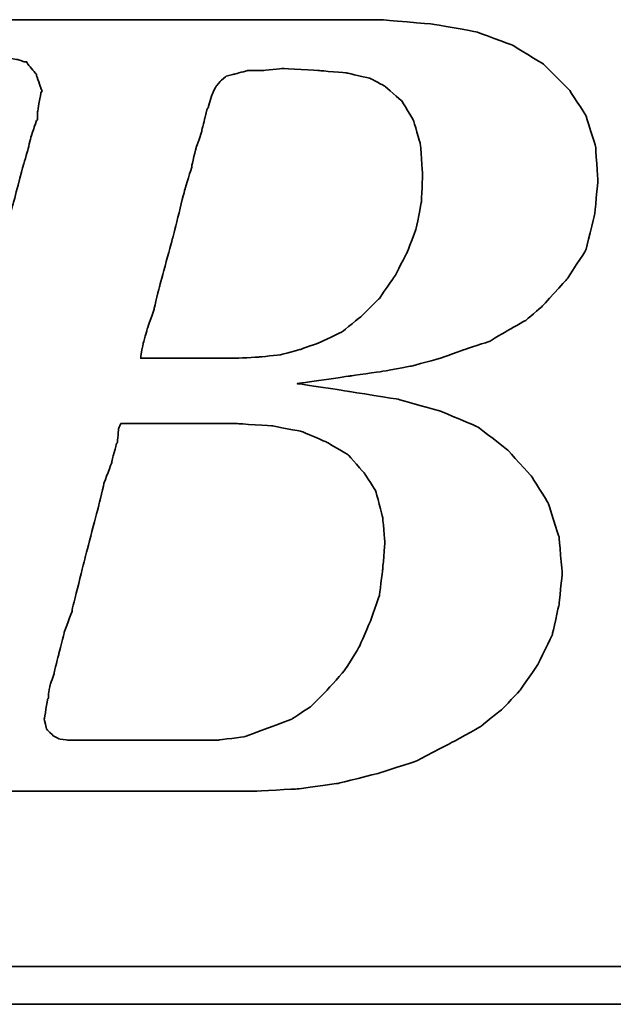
# Model space of a CAD drawing. Header units: millimetres. Extents: x 276 to 566, y 302 to 406.
# Tile 32 of 51: x 496.51 to 497.87, y 333.03 to 335.27. Entities that reach past the tile are written whole.
import ezdxf

# ---------------------------------------------------------------- set-up
doc = ezdxf.new("R2010")
doc.units = ezdxf.units.MM
doc.layers.add('DIM', color=4, linetype='Continuous')
doc.layers.add('layer 1', color=7, linetype='Continuous')

# ---------------------------------------------------------------- blocks, each defined once
blk = doc.blocks.new('TBI MOTION logo(完整正式版)')
at = {"layer": 'layer 1', "color": 22, "lineweight": 35}
for points, knots in [([(-64.65375, -6.86375), (-64.65375, -6.86375), (-64.84375, -7.29625), (-64.84375, -7.29625), (-64.84375, -7.29625), (-64.84375, -7.29625), (-64.86875, -7.34375), (-64.86875, -7.34375), (-64.86875, -7.34375), (-64.86875, -7.34375), (-64.86875, -7.36875), (-64.86875, -7.36875), (-64.86875, -7.36875), (-64.86875, -7.36875), (-65.15375, -7.65375), (-65.15375, -7.65375), (-65.15375, -7.65375), (-65.15375, -7.65375), (-65.17875, -7.65375), (-65.17875, -7.65375), (-65.17875, -7.65375), (-65.17875, -7.65375), (-65.20375, -7.67875), (-65.20375, -7.67875), (-65.20375, -7.67875), (-65.20375, -7.67875), (-65.58875, -7.87125), (-65.58875, -7.87125), (-65.58875, -7.87125), (-65.58875, -7.87125), (-65.63375, -7.87125), (-65.63375, -7.87125), (-65.63375, -7.87125), (-65.63375, -7.87125), (-65.65875, -7.89375), (-65.65875, -7.89375), (-65.65875, -7.89375), (-65.65875, -7.89375), (-66.09375, -7.94375), (-66.09375, -7.94375), (-66.09375, -7.94375), (-66.09375, -7.94375), (-66.11375, -7.94375), (-66.11375, -7.94375), (-66.11375, -7.94375), (-66.11375, -7.94375), (-66.16375, -7.94375), (-66.16375, -7.94375), (-66.16375, -7.94375), (-66.16375, -7.94375), (-66.30875, -7.94375), (-66.30875, -7.94375), (-66.30875, -7.94375), (-66.30875, -7.94375), (-66.69375, -7.94375), (-66.69375, -7.94375), (-66.69375, -7.94375), (-66.69375, -7.94375), (-67.07375, -7.94375), (-67.07375, -7.94375), (-67.07375, -7.94375), (-67.07375, -7.94375), (-67.12375, -7.94375), (-67.12375, -7.94375), (-67.12375, -7.94375), (-67.12375, -7.94375), (-67.12375, -7.96625), (-67.12375, -7.96625), (-67.12375, -7.96625), (-67.12375, -7.96625), (-67.14875, -7.99125), (-67.14875, -7.99125), (-67.14875, -7.99125), (-67.14875, -7.99125), (-67.24375, -8.34875), (-67.24375, -8.34875), (-67.24375, -8.34875), (-67.24375, -8.34875), (-67.31375, -8.68625), (-67.31375, -8.68625), (-67.31375, -8.68625), (-67.31375, -8.68625), (-67.26875, -8.68625), (-67.26875, -8.68625), (-67.26875, -8.68625), (-67.26875, -8.68625), (-67.07375, -8.68625), (-67.07375, -8.68625), (-67.07375, -8.68625), (-67.07375, -8.68625), (-66.54875, -8.68625), (-66.54875, -8.68625), (-66.54875, -8.68625), (-66.54875, -8.68625), (-65.82625, -8.68625), (-65.82625, -8.68625), (-65.82625, -8.68625), (-65.82625, -8.68625), (-65.01375, -8.68625), (-65.01375, -8.68625), (-65.01375, -8.68625), (-65.01375, -8.68625), (-64.05375, -8.68625), (-64.05375, -8.68625), (-64.05375, -8.68625), (-64.05375, -8.68625), (-62.08375, -8.68625), (-62.08375, -8.68625), (-62.08375, -8.68625), (-62.08375, -8.68625), (-60.06875, -8.68625), (-60.06875, -8.68625), (-60.06875, -8.68625), (-60.06875, -8.68625), (-59.10875, -8.68625), (-59.10875, -8.68625), (-59.10875, -8.68625), (-59.10875, -8.68625), (-58.29375, -8.68625), (-58.29375, -8.68625), (-58.29375, -8.68625), (-58.29375, -8.68625), (-57.57375, -8.68625), (-57.57375, -8.68625), (-57.57375, -8.68625), (-57.57375, -8.68625), (-57.04875, -8.68625), (-57.04875, -8.68625), (-57.04875, -8.68625), (-57.04875, -8.68625), (-56.85375, -8.68625), (-56.85375, -8.68625), (-56.85375, -8.68625), (-56.85375, -8.68625), (-56.70875, -8.68625), (-56.70875, -8.68625), (-56.70875, -8.68625), (-56.70875, -8.68625), (-56.61375, -8.68625), (-56.61375, -8.68625), (-56.61375, -8.68625), (-56.61375, -8.68625), (-56.56875, -8.68625), (-56.56875, -8.68625), (-56.56875, -8.68625), (-56.56875, -8.68625), (-55.65375, -8.63875), (-55.65375, -8.63875), (-55.65375, -8.63875), (-55.65375, -8.63875), (-54.76875, -8.51875), (-54.76875, -8.51875), (-54.76875, -8.51875), (-54.76875, -8.51875), (-53.90375, -8.30375), (-53.90375, -8.30375), (-53.90375, -8.30375), (-53.90375, -8.30375), (-53.08875, -8.03875), (-53.08875, -8.03875), (-53.08875, -8.03875), (-53.08875, -8.03875), (-52.34375, -7.65375), (-52.34375, -7.65375), (-52.34375, -7.65375), (-52.34375, -7.65375), (-51.69875, -7.29625), (-51.69875, -7.29625), (-51.69875, -7.29625), (-51.69875, -7.29625), (-51.21875, -6.91125), (-51.21875, -6.91125), (-51.21875, -6.91125), (-51.21875, -6.91125), (-50.83375, -6.50375), (-50.83375, -6.50375), (-50.83375, -6.50375), (-50.83375, -6.50375), (-50.44875, -5.94875), (-50.44875, -5.94875), (-50.44875, -5.94875), (-50.44875, -5.94875), (-50.13875, -5.30375), (-50.13875, -5.30375), (-50.13875, -5.30375), (-50.13875, -5.30375), (-49.99375, -4.65375), (-49.99375, -4.65375), (-49.99375, -4.65375), (-49.99375, -4.65375), (-49.92375, -3.98375), (-49.92375, -3.98375), (-49.92375, -3.98375), (-49.92375, -3.98375), (-49.99375, -3.19374), (-49.99375, -3.19374), (-49.99375, -3.19374), (-49.99375, -3.19374), (-50.23374, -2.44874), (-50.23374, -2.44874), (-50.23374, -2.44874), (-50.23374, -2.44874), (-50.59375, -1.87374), (-50.59375, -1.87374), (-50.59375, -1.87374), (-50.59375, -1.87374), (-51.09875, -1.31874), (-51.09875, -1.31874), (-51.09875, -1.31874), (-51.09875, -1.31874), (-51.74375, -0.81875), (-51.74375, -0.81875), (-51.74375, -0.81875), (-51.74375, -0.81875), (-52.53875, -0.48125), (-52.53875, -0.48125), (-52.53875, -0.48125), (-52.53875, -0.48125), (-53.47375, -0.21875), (-53.47375, -0.21875), (-53.47375, -0.21875), (-53.47375, -0.21875), (-54.52875, -0.04874), (-54.52875, -0.04874), (-54.52875, -0.04874), (-54.52875, -0.04874), (-55.65375, 0.12125), (-55.65375, 0.12125), (-55.65375, 0.12125), (-55.65375, 0.12125), (-54.50375, 0.28624), (-54.50375, 0.28624), (-54.50375, 0.28624), (-54.50375, 0.28624), (-53.83375, 0.38124), (-53.83375, 0.38124), (-53.83375, 0.38124), (-53.83375, 0.38124), (-53.18375, 0.50125), (-53.18375, 0.50125), (-53.18375, 0.50125), (-53.18375, 0.50125), (-52.55875, 0.66874), (-52.55875, 0.66874), (-52.55875, 0.66874), (-52.55875, 0.66874), (-52.03375, 0.86124), (-52.03375, 0.86124), (-52.03375, 0.86124), (-52.03375, 0.86124), (-51.50374, 1.03124), (-51.50374, 1.03124), (-51.50374, 1.03124), (-51.50374, 1.03124), (-51.09875, 1.27125), (-51.09875, 1.27125), (-51.09875, 1.27125), (-51.09875, 1.27125), (-50.71375, 1.48624), (-50.71375, 1.48624), (-50.71375, 1.48624), (-50.71375, 1.48624), (-50.37625, 1.77625), (-50.37625, 1.77625), (-50.37625, 1.77625), (-50.37625, 1.77625), (-49.82375, 2.37625), (-49.82375, 2.37625), (-49.82375, 2.37625), (-49.82375, 2.37625), (-49.41875, 2.99625), (-49.41875, 2.99625), (-49.41875, 2.99625), (-49.41875, 2.99625), (-49.22375, 3.76625), (-49.22375, 3.76625), (-49.22375, 3.76625), (-49.22375, 3.76625), (-49.15375, 4.50874), (-49.15375, 4.50874), (-49.15375, 4.50874), (-49.15375, 4.50874), (-49.20375, 5.25125), (-49.20375, 5.25125), (-49.20375, 5.25125), (-49.20375, 5.25125), (-49.41875, 5.92625), (-49.41875, 5.92625), (-49.41875, 5.92625), (-49.41875, 5.92625), (-49.77875, 6.47625), (-49.77875, 6.47625), (-49.77875, 6.47625), (-49.77875, 6.47625), (-50.33125, 7.02624), (-50.33125, 7.02624), (-50.33125, 7.02624), (-50.33125, 7.02624), (-51.00125, 7.43625), (-51.00125, 7.43625), (-51.00125, 7.43625), (-51.00125, 7.43625), (-51.79375, 7.72625), (-51.79375, 7.72625), (-51.79375, 7.72625), (-51.79375, 7.72625), (-52.72875, 7.89124), (-52.72875, 7.89124), (-52.72875, 7.89124), (-52.72875, 7.89124), (-53.83375, 7.98625), (-53.83375, 7.98625), (-53.83375, 7.98625), (-53.83375, 7.98625), (-53.92875, 7.98625), (-53.92875, 7.98625), (-53.92875, 7.98625), (-53.92875, 7.98625), (-54.26375, 7.98625), (-54.26375, 7.98625), (-54.26375, 7.98625), (-54.26375, 7.98625), (-54.74375, 7.98625), (-54.74375, 7.98625), (-54.74375, 7.98625), (-54.74375, 7.98625), (-55.36875, 7.98625), (-55.36875, 7.98625), (-55.36875, 7.98625), (-55.36875, 7.98625), (-56.13375, 7.98625), (-56.13375, 7.98625), (-56.13375, 7.98625), (-56.13375, 7.98625), (-56.94875, 7.98625), (-56.94875, 7.98625), (-56.94875, 7.98625), (-56.94875, 7.98625), (-58.77625, 7.98625), (-58.77625, 7.98625), (-58.77625, 7.98625), (-58.77625, 7.98625), (-60.59875, 7.98625), (-60.59875, 7.98625), (-60.59875, 7.98625), (-60.59875, 7.98625), (-61.41375, 7.98625), (-61.41375, 7.98625), (-61.41375, 7.98625), (-61.41375, 7.98625), (-62.17875, 7.98625), (-62.17875, 7.98625), (-62.17875, 7.98625), (-62.17875, 7.98625), (-62.80375, 7.98625), (-62.80375, 7.98625), (-62.80375, 7.98625), (-62.80375, 7.98625), (-63.30625, 7.98625), (-63.30625, 7.98625), (-63.30625, 7.98625), (-63.30625, 7.98625), (-63.57375, 7.98625), (-63.57375, 7.98625), (-63.57375, 7.98625), (-63.57375, 7.98625), (-63.57375, 7.96375), (-63.57375, 7.96375), (-63.57375, 7.96375), (-63.57375, 7.96375), (-63.59875, 7.94125), (-63.59875, 7.94125), (-63.59875, 7.94125), (-63.59875, 7.94125), (-63.69375, 7.55625), (-63.69375, 7.55625), (-63.69375, 7.55625), (-63.69375, 7.55625), (-63.76375, 7.24624), (-63.76375, 7.24624), (-63.76375, 7.24624), (-63.76375, 7.24624), (-63.23875, 7.24624), (-63.23875, 7.24624), (-63.23875, 7.24624), (-63.23875, 7.24624), (-62.75875, 7.24624), (-62.75875, 7.24624), (-62.75875, 7.24624), (-62.75875, 7.24624), (-62.61125, 7.24624), (-62.61125, 7.24624), (-62.61125, 7.24624), (-62.61125, 7.24624), (-62.56625, 7.24624), (-62.56625, 7.24624), (-62.56625, 7.24624), (-62.56625, 7.24624), (-62.22875, 7.24624), (-62.22875, 7.24624), (-62.22875, 7.24624), (-62.22875, 7.24624), (-62.20375, 7.24624), (-62.20375, 7.24624), (-62.20375, 7.24624), (-62.20375, 7.24624), (-62.17875, 7.21875), (-62.17875, 7.21875), (-62.17875, 7.21875), (-62.17875, 7.21875), (-61.96375, 7.17125), (-61.96375, 7.17125), (-61.96375, 7.17125), (-61.96375, 7.17125), (-61.72375, 7.12624), (-61.72375, 7.12624), (-61.72375, 7.12624), (-61.72375, 7.12624), (-61.70375, 7.12624), (-61.70375, 7.12624), (-61.70375, 7.12624), (-61.70375, 7.12624), (-61.55875, 7.07624), (-61.55875, 7.07624), (-61.55875, 7.07624), (-61.55875, 7.07624), (-61.50875, 7.07624), (-61.50875, 7.07624), (-61.50875, 7.07624), (-61.50875, 7.07624), (-61.48375, 7.02624), (-61.48375, 7.02624), (-61.48375, 7.02624), (-61.48375, 7.02624), (-61.31875, 6.83375), (-61.31875, 6.83375), (-61.31875, 6.83375), (-61.31875, 6.83375), (-61.29375, 6.81125), (-61.29375, 6.81125), (-61.29375, 6.81125), (-61.29375, 6.81125), (-61.29375, 6.78625), (-61.29375, 6.78625), (-61.29375, 6.78625), (-61.29375, 6.78625), (-61.19875, 6.50124), (-61.19875, 6.50124), (-61.19875, 6.50124), (-61.19875, 6.50124), (-61.17375, 6.45124), (-61.17375, 6.45124), (-61.17375, 6.45124), (-61.17375, 6.45124), (-61.19875, 6.40625), (-61.19875, 6.40625), (-61.19875, 6.40625), (-61.19875, 6.40625), (-61.26875, 5.99624), (-61.26875, 5.99624), (-61.26875, 5.99624), (-61.26875, 5.99624), (-61.26875, 5.85125), (-61.26875, 5.85125), (-61.26875, 5.85125), (-61.26875, 5.85125), (-61.26875, 5.82625), (-61.26875, 5.82625), (-61.26875, 5.82625), (-61.26875, 5.82625), (-61.29375, 5.80625), (-61.29375, 5.80625), (-61.29375, 5.80625), (-61.29375, 5.80625), (-61.34125, 5.66125), (-61.34125, 5.66125), (-61.34125, 5.66125), (-61.34125, 5.66125), (-61.41375, 5.44625), (-61.41375, 5.44625), (-61.41375, 5.44625), (-61.41375, 5.44625), (-61.48375, 5.15625), (-61.48375, 5.15625), (-61.48375, 5.15625), (-61.48375, 5.15625), (-61.58375, 4.82124), (-61.58375, 4.82124), (-61.58375, 4.82124), (-61.58375, 4.82124), (-61.79875, 4.00375), (-61.79875, 4.00375), (-61.79875, 4.00375), (-61.79875, 4.00375), (-62.05875, 2.99625), (-62.05875, 2.99625), (-62.05875, 2.99625), (-62.05875, 2.99625), (-62.34875, 1.91625), (-62.34875, 1.91625), (-62.34875, 1.91625), (-62.34875, 1.91625), (-62.97375, -0.41124), (-62.97375, -0.41124), (-62.97375, -0.41124), (-62.97375, -0.41124), (-63.59875, -2.75875), (-63.59875, -2.75875), (-63.59875, -2.75875), (-63.59875, -2.75875), (-63.88375, -3.86374), (-63.88375, -3.86374), (-63.88375, -3.86374), (-63.88375, -3.86374), (-64.14875, -4.82374), (-64.14875, -4.82374), (-64.14875, -4.82374), (-64.14875, -4.82374), (-64.36375, -5.64125), (-64.36375, -5.64125), (-64.36375, -5.64125), (-64.36375, -5.64125), (-64.43625, -5.97625), (-64.43625, -5.97625), (-64.43625, -5.97625), (-64.43625, -5.97625), (-64.50875, -6.28625), (-64.50875, -6.28625), (-64.50875, -6.28625), (-64.50875, -6.28625), (-64.50875, -6.30875), (-64.50875, -6.30875), (-64.50875, -6.30875), (-64.50875, -6.30875), (-64.57875, -6.50375), (-64.57875, -6.50375), (-64.57875, -6.50375), (-64.57875, -6.50375), (-64.62875, -6.69625), (-64.62875, -6.69625), (-64.62875, -6.69625), (-64.62875, -6.69625), (-64.62875, -6.76875), (-64.62875, -6.76875), (-64.62875, -6.76875), (-64.62875, -6.76875), (-64.62875, -6.81375), (-64.62875, -6.81375), (-64.62875, -6.81375), (-64.62875, -6.81375), (-64.62875, -6.83875), (-64.62875, -6.83875), (-64.62875, -6.83875), (-64.62875, -6.83875), (-64.65375, -6.86375), (-64.65375, -6.86375)], [0, 0, 0, 0, 0.00719424, 0.00719424, 0.00719424, 0.00719425, 0.01438849, 0.01438849, 0.01438849, 0.0143885, 0.02158273, 0.02158273, 0.02158273, 0.02158274, 0.02877698, 0.02877698, 0.02877698, 0.02877699, 0.03597122, 0.03597122, 0.03597122, 0.03597123, 0.04316547, 0.04316547, 0.04316547, 0.04316548, 0.05035971, 0.05035971, 0.05035971, 0.05035972, 0.05755396, 0.05755396, 0.05755396, 0.05755397, 0.0647482, 0.0647482, 0.0647482, 0.06474821, 0.07194245, 0.07194245, 0.07194245, 0.07194246, 0.07913669, 0.07913669, 0.07913669, 0.0791367, 0.08633094, 0.08633094, 0.08633094, 0.08633095, 0.09352518, 0.09352518, 0.09352518, 0.09352519, 0.10071942, 0.10071942, 0.10071942, 0.10071943, 0.10791367, 0.10791367, 0.10791367, 0.10791368, 0.11510791, 0.11510791, 0.11510791, 0.11510792, 0.12230216, 0.12230216, 0.12230216, 0.12230217, 0.1294964, 0.1294964, 0.1294964, 0.12949641, 0.13669065, 0.13669065, 0.13669065, 0.13669066, 0.14388489, 0.14388489, 0.14388489, 0.1438849, 0.15107914, 0.15107914, 0.15107914, 0.15107915, 0.15827338, 0.15827338, 0.15827338, 0.15827339, 0.16546763, 0.16546763, 0.16546763, 0.16546764, 0.17266187, 0.17266187, 0.17266187, 0.17266188, 0.17985612, 0.17985612, 0.17985612, 0.17985613, 0.18705036, 0.18705036, 0.18705036, 0.18705037, 0.1942446, 0.1942446, 0.1942446, 0.19424461, 0.20143885, 0.20143885, 0.20143885, 0.20143886, 0.20863309, 0.20863309, 0.20863309, 0.2086331, 0.21582734, 0.21582734, 0.21582734, 0.21582735, 0.22302158, 0.22302158, 0.22302158, 0.22302159, 0.23021583, 0.23021583, 0.23021583, 0.23021584, 0.23741007, 0.23741007, 0.23741007, 0.23741008, 0.24460432, 0.24460432, 0.24460432, 0.24460433, 0.25179856, 0.25179856, 0.25179856, 0.25179857, 0.25899281, 0.25899281, 0.25899281, 0.25899282, 0.26618705, 0.26618705, 0.26618705, 0.26618706, 0.27338129, 0.27338129, 0.27338129, 0.2733813, 0.28057554, 0.28057554, 0.28057554, 0.28057555, 0.28776978, 0.28776978, 0.28776978, 0.28776979, 0.29496403, 0.29496403, 0.29496403, 0.29496404, 0.30215827, 0.30215827, 0.30215827, 0.30215828, 0.30935252, 0.30935252, 0.30935252, 0.30935253, 0.31654676, 0.31654676, 0.31654676, 0.31654677, 0.32374101, 0.32374101, 0.32374101, 0.32374102, 0.33093525, 0.33093525, 0.33093525, 0.33093526, 0.3381295, 0.3381295, 0.3381295, 0.33812951, 0.34532374, 0.34532374, 0.34532374, 0.34532375, 0.35251799, 0.35251799, 0.35251799, 0.352518, 0.35971223, 0.35971223, 0.35971223, 0.35971224, 0.36690647, 0.36690647, 0.36690647, 0.36690648, 0.37410072, 0.37410072, 0.37410072, 0.37410073, 0.38129496, 0.38129496, 0.38129496, 0.38129497, 0.38848921, 0.38848921, 0.38848921, 0.38848922, 0.39568345, 0.39568345, 0.39568345, 0.39568346, 0.4028777, 0.4028777, 0.4028777, 0.40287771, 0.41007194, 0.41007194, 0.41007194, 0.41007195, 0.41726619, 0.41726619, 0.41726619, 0.4172662, 0.42446043, 0.42446043, 0.42446043, 0.42446044, 0.43165468, 0.43165468, 0.43165468, 0.43165469, 0.43884892, 0.43884892, 0.43884892, 0.43884893, 0.44604317, 0.44604317, 0.44604317, 0.44604318, 0.45323741, 0.45323741, 0.45323741, 0.45323742, 0.46043165, 0.46043165, 0.46043165, 0.46043166, 0.4676259, 0.4676259, 0.4676259, 0.46762591, 0.47482014, 0.47482014, 0.47482014, 0.47482015, 0.48201439, 0.48201439, 0.48201439, 0.4820144, 0.48920863, 0.48920863, 0.48920863, 0.48920864, 0.49640288, 0.49640288, 0.49640288, 0.49640289, 0.50359712, 0.50359712, 0.50359712, 0.50359713, 0.51079137, 0.51079137, 0.51079137, 0.51079138, 0.51798561, 0.51798561, 0.51798561, 0.51798562, 0.52517986, 0.52517986, 0.52517986, 0.52517987, 0.5323741, 0.5323741, 0.5323741, 0.53237411, 0.53956835, 0.53956835, 0.53956835, 0.53956836, 0.54676259, 0.54676259, 0.54676259, 0.5467626, 0.55395683, 0.55395683, 0.55395683, 0.55395684, 0.56115108, 0.56115108, 0.56115108, 0.56115109, 0.56834532, 0.56834532, 0.56834532, 0.56834533, 0.57553957, 0.57553957, 0.57553957, 0.57553958, 0.58273381, 0.58273381, 0.58273381, 0.58273382, 0.58992806, 0.58992806, 0.58992806, 0.58992807, 0.5971223, 0.5971223, 0.5971223, 0.59712231, 0.60431655, 0.60431655, 0.60431655, 0.60431656, 0.61151079, 0.61151079, 0.61151079, 0.6115108, 0.61870504, 0.61870504, 0.61870504, 0.61870505, 0.62589928, 0.62589928, 0.62589928, 0.62589929, 0.63309353, 0.63309353, 0.63309353, 0.63309354, 0.64028777, 0.64028777, 0.64028777, 0.64028778, 0.64748201, 0.64748201, 0.64748201, 0.64748202, 0.65467626, 0.65467626, 0.65467626, 0.65467627, 0.6618705, 0.6618705, 0.6618705, 0.66187051, 0.66906475, 0.66906475, 0.66906475, 0.66906476, 0.67625899, 0.67625899, 0.67625899, 0.676259, 0.68345324, 0.68345324, 0.68345324, 0.68345325, 0.69064748, 0.69064748, 0.69064748, 0.69064749, 0.69784173, 0.69784173, 0.69784173, 0.69784174, 0.70503597, 0.70503597, 0.70503597, 0.70503598, 0.71223022, 0.71223022, 0.71223022, 0.71223023, 0.71942446, 0.71942446, 0.71942446, 0.71942447, 0.72661871, 0.72661871, 0.72661871, 0.72661872, 0.73381295, 0.73381295, 0.73381295, 0.73381296, 0.74100719, 0.74100719, 0.74100719, 0.7410072, 0.74820144, 0.74820144, 0.74820144, 0.74820145, 0.75539568, 0.75539568, 0.75539568, 0.75539569, 0.76258993, 0.76258993, 0.76258993, 0.76258994, 0.76978417, 0.76978417, 0.76978417, 0.76978418, 0.77697842, 0.77697842, 0.77697842, 0.77697843, 0.78417266, 0.78417266, 0.78417266, 0.78417267, 0.79136691, 0.79136691, 0.79136691, 0.79136692, 0.79856115, 0.79856115, 0.79856115, 0.79856116, 0.8057554, 0.8057554, 0.8057554, 0.80575541, 0.81294964, 0.81294964, 0.81294964, 0.81294965, 0.82014388, 0.82014388, 0.82014388, 0.82014389, 0.82733813, 0.82733813, 0.82733813, 0.82733814, 0.83453237, 0.83453237, 0.83453237, 0.83453238, 0.84172662, 0.84172662, 0.84172662, 0.84172663, 0.84892086, 0.84892086, 0.84892086, 0.84892087, 0.85611511, 0.85611511, 0.85611511, 0.85611512, 0.86330935, 0.86330935, 0.86330935, 0.86330936, 0.8705036, 0.8705036, 0.8705036, 0.87050361, 0.87769784, 0.87769784, 0.87769784, 0.87769785, 0.88489209, 0.88489209, 0.88489209, 0.8848921, 0.89208633, 0.89208633, 0.89208633, 0.89208634, 0.89928058, 0.89928058, 0.89928058, 0.89928059, 0.90647482, 0.90647482, 0.90647482, 0.90647483, 0.91366906, 0.91366906, 0.91366906, 0.91366907, 0.92086331, 0.92086331, 0.92086331, 0.92086332, 0.92805755, 0.92805755, 0.92805755, 0.92805756, 0.9352518, 0.9352518, 0.9352518, 0.93525181, 0.94244604, 0.94244604, 0.94244604, 0.94244605, 0.94964029, 0.94964029, 0.94964029, 0.9496403, 0.95683453, 0.95683453, 0.95683453, 0.95683454, 0.96402878, 0.96402878, 0.96402878, 0.96402879, 0.97122302, 0.97122302, 0.97122302, 0.97122303, 0.97841727, 0.97841727, 0.97841727, 0.97841728, 0.98561151, 0.98561151, 0.98561151, 0.98561152, 0.99280576, 0.99280576, 0.99280576, 0.99280577, 1, 1, 1, 1]), ([(-57.50375, 6.35625), (-57.50375, 6.35625), (-57.57375, 6.11625), (-57.57375, 6.11625), (-57.57375, 6.11625), (-57.57375, 6.11625), (-57.57375, 6.09125), (-57.57375, 6.09125), (-57.57375, 6.09125), (-57.57375, 6.09125), (-57.59875, 6.06625), (-57.59875, 6.06625), (-57.59875, 6.06625), (-57.59875, 6.06625), (-57.64875, 5.87625), (-57.64875, 5.87625), (-57.64875, 5.87625), (-57.64875, 5.87625), (-57.71875, 5.58875), (-57.71875, 5.58875), (-57.71875, 5.58875), (-57.71875, 5.58875), (-57.71875, 5.56625), (-57.71875, 5.56625), (-57.71875, 5.56625), (-57.71875, 5.56625), (-57.83875, 5.23125), (-57.83875, 5.23125), (-57.83875, 5.23125), (-57.83875, 5.23125), (-57.93625, 4.82124), (-57.93625, 4.82124), (-57.93625, 4.82124), (-57.93625, 4.82124), (-57.93625, 4.79624), (-57.93625, 4.79624), (-57.93625, 4.79624), (-57.93625, 4.79624), (-58.07875, 4.34125), (-58.07875, 4.34125), (-58.07875, 4.34125), (-58.07875, 4.34125), (-58.34375, 3.28625), (-58.34375, 3.28625), (-58.34375, 3.28625), (-58.34375, 3.28625), (-58.62875, 2.23124), (-58.62875, 2.23124), (-58.62875, 2.23124), (-58.62875, 2.23124), (-58.74875, 1.75125), (-58.74875, 1.75125), (-58.74875, 1.75125), (-58.74875, 1.75125), (-58.74875, 1.72625), (-58.74875, 1.72625), (-58.74875, 1.72625), (-58.74875, 1.72625), (-58.89375, 1.31625), (-58.89375, 1.31625), (-58.89375, 1.31625), (-58.89375, 1.31625), (-58.98875, 0.98124), (-58.98875, 0.98124), (-58.98875, 0.98124), (-58.98875, 0.98124), (-59.03875, 0.71625), (-59.03875, 0.71625), (-59.03875, 0.71625), (-59.03875, 0.71625), (-59.03875, 0.66874), (-59.03875, 0.66874), (-59.03875, 0.66874), (-59.03875, 0.66874), (-58.91875, 0.66874), (-58.91875, 0.66874), (-58.91875, 0.66874), (-58.91875, 0.66874), (-58.53375, 0.66874), (-58.53375, 0.66874), (-58.53375, 0.66874), (-58.53375, 0.66874), (-58.10375, 0.66874), (-58.10375, 0.66874), (-58.10375, 0.66874), (-58.10375, 0.66874), (-57.66875, 0.66874), (-57.66875, 0.66874), (-57.66875, 0.66874), (-57.66875, 0.66874), (-57.33375, 0.66874), (-57.33375, 0.66874), (-57.33375, 0.66874), (-57.33375, 0.66874), (-57.09375, 0.66874), (-57.09375, 0.66874), (-57.09375, 0.66874), (-57.09375, 0.66874), (-56.99875, 0.66874), (-56.99875, 0.66874), (-56.99875, 0.66874), (-56.99875, 0.66874), (-56.49375, 0.69374), (-56.49375, 0.69374), (-56.49375, 0.69374), (-56.49375, 0.69374), (-56.01375, 0.74374), (-56.01375, 0.74374), (-56.01375, 0.74374), (-56.01375, 0.74374), (-55.58375, 0.86124), (-55.58375, 0.86124), (-55.58375, 0.86124), (-55.58375, 0.86124), (-55.17375, 1.00624), (-55.17375, 1.00624), (-55.17375, 1.00624), (-55.17375, 1.00624), (-54.67375, 1.24625), (-54.67375, 1.24625), (-54.67375, 1.24625), (-54.67375, 1.24625), (-54.26375, 1.58124), (-54.26375, 1.58124), (-54.26375, 1.58124), (-54.26375, 1.58124), (-53.87875, 1.96374), (-53.87875, 1.96374), (-53.87875, 1.96374), (-53.87875, 1.96374), (-53.54375, 2.44625), (-53.54375, 2.44625), (-53.54375, 2.44625), (-53.54375, 2.44625), (-53.27875, 2.95125), (-53.27875, 2.95125), (-53.27875, 2.95125), (-53.27875, 2.95125), (-53.08875, 3.45124), (-53.08875, 3.45124), (-53.08875, 3.45124), (-53.08875, 3.45124), (-52.96875, 4.05124), (-52.96875, 4.05124), (-52.96875, 4.05124), (-52.96875, 4.05124), (-52.94375, 4.65125), (-52.94375, 4.65125), (-52.94375, 4.65125), (-52.94375, 4.65125), (-52.99375, 5.30125), (-52.99375, 5.30125), (-52.99375, 5.30125), (-52.99375, 5.30125), (-53.13875, 5.80625), (-53.13875, 5.80625), (-53.13875, 5.80625), (-53.13875, 5.80625), (-53.39875, 6.23625), (-53.39875, 6.23625), (-53.39875, 6.23625), (-53.39875, 6.23625), (-53.75875, 6.54875), (-53.75875, 6.54875), (-53.75875, 6.54875), (-53.75875, 6.54875), (-54.07375, 6.71625), (-54.07375, 6.71625), (-54.07375, 6.71625), (-54.07375, 6.71625), (-54.57375, 6.83375), (-54.57375, 6.83375), (-54.57375, 6.83375), (-54.57375, 6.83375), (-55.17375, 6.88625), (-55.17375, 6.88625), (-55.17375, 6.88625), (-55.17375, 6.88625), (-55.96875, 6.93125), (-55.96875, 6.93125), (-55.96875, 6.93125), (-55.96875, 6.93125), (-56.39875, 6.88625), (-56.39875, 6.88625), (-56.39875, 6.88625), (-56.39875, 6.88625), (-56.42125, 6.88625), (-56.42125, 6.88625), (-56.42125, 6.88625), (-56.42125, 6.88625), (-56.73375, 6.88625), (-56.73375, 6.88625), (-56.73375, 6.88625), (-56.73375, 6.88625), (-56.99875, 6.81125), (-56.99875, 6.81125), (-56.99875, 6.81125), (-56.99875, 6.81125), (-57.02375, 6.81125), (-57.02375, 6.81125), (-57.02375, 6.81125), (-57.02375, 6.81125), (-57.18875, 6.76625), (-57.18875, 6.76625), (-57.18875, 6.76625), (-57.18875, 6.76625), (-57.30875, 6.66625), (-57.30875, 6.66625), (-57.30875, 6.66625), (-57.30875, 6.66625), (-57.40875, 6.54875), (-57.40875, 6.54875), (-57.40875, 6.54875), (-57.40875, 6.54875), (-57.50375, 6.35625), (-57.50375, 6.35625)], [0, 0, 0, 0, 0.01851852, 0.01851852, 0.01851852, 0.01851853, 0.03703704, 0.03703704, 0.03703704, 0.03703705, 0.05555556, 0.05555556, 0.05555556, 0.05555557, 0.07407407, 0.07407407, 0.07407407, 0.07407408, 0.09259259, 0.09259259, 0.09259259, 0.0925926, 0.11111111, 0.11111111, 0.11111111, 0.11111112, 0.12962963, 0.12962963, 0.12962963, 0.12962964, 0.14814815, 0.14814815, 0.14814815, 0.14814816, 0.16666667, 0.16666667, 0.16666667, 0.16666668, 0.18518519, 0.18518519, 0.18518519, 0.1851852, 0.2037037, 0.2037037, 0.2037037, 0.20370371, 0.22222222, 0.22222222, 0.22222222, 0.22222223, 0.24074074, 0.24074074, 0.24074074, 0.24074075, 0.25925926, 0.25925926, 0.25925926, 0.25925927, 0.27777778, 0.27777778, 0.27777778, 0.27777779, 0.2962963, 0.2962963, 0.2962963, 0.29629631, 0.31481481, 0.31481481, 0.31481481, 0.31481482, 0.33333333, 0.33333333, 0.33333333, 0.33333334, 0.35185185, 0.35185185, 0.35185185, 0.35185186, 0.37037037, 0.37037037, 0.37037037, 0.37037038, 0.38888889, 0.38888889, 0.38888889, 0.3888889, 0.40740741, 0.40740741, 0.40740741, 0.40740742, 0.42592593, 0.42592593, 0.42592593, 0.42592594, 0.44444444, 0.44444444, 0.44444444, 0.44444445, 0.46296296, 0.46296296, 0.46296296, 0.46296297, 0.48148148, 0.48148148, 0.48148148, 0.48148149, 0.5, 0.5, 0.5, 0.50000001, 0.51851852, 0.51851852, 0.51851852, 0.51851853, 0.53703704, 0.53703704, 0.53703704, 0.53703705, 0.55555556, 0.55555556, 0.55555556, 0.55555557, 0.57407407, 0.57407407, 0.57407407, 0.57407408, 0.59259259, 0.59259259, 0.59259259, 0.5925926, 0.61111111, 0.61111111, 0.61111111, 0.61111112, 0.62962963, 0.62962963, 0.62962963, 0.62962964, 0.64814815, 0.64814815, 0.64814815, 0.64814816, 0.66666667, 0.66666667, 0.66666667, 0.66666668, 0.68518519, 0.68518519, 0.68518519, 0.6851852, 0.7037037, 0.7037037, 0.7037037, 0.70370371, 0.72222222, 0.72222222, 0.72222222, 0.72222223, 0.74074074, 0.74074074, 0.74074074, 0.74074075, 0.75925926, 0.75925926, 0.75925926, 0.75925927, 0.77777778, 0.77777778, 0.77777778, 0.77777779, 0.7962963, 0.7962963, 0.7962963, 0.79629631, 0.81481481, 0.81481481, 0.81481481, 0.81481482, 0.83333333, 0.83333333, 0.83333333, 0.83333334, 0.85185185, 0.85185185, 0.85185185, 0.85185186, 0.87037037, 0.87037037, 0.87037037, 0.87037038, 0.88888889, 0.88888889, 0.88888889, 0.8888889, 0.90740741, 0.90740741, 0.90740741, 0.90740742, 0.92592593, 0.92592593, 0.92592593, 0.92592594, 0.94444444, 0.94444444, 0.94444444, 0.94444445, 0.96296296, 0.96296296, 0.96296296, 0.96296297, 0.98148148, 0.98148148, 0.98148148, 0.98148149, 1, 1, 1, 1]), ([(-61.03125, -6.57375), (-61.03125, -6.57375), (-61.03125, -6.67125), (-61.03125, -6.67125), (-61.03125, -6.67125), (-61.03125, -6.67125), (-61.05375, -6.69625), (-61.05375, -6.69625), (-61.05375, -6.69625), (-61.05375, -6.69625), (-61.12375, -7.12875), (-61.12375, -7.12875), (-61.12375, -7.12875), (-61.12375, -7.12875), (-61.07875, -7.34375), (-61.07875, -7.34375), (-61.07875, -7.34375), (-61.07875, -7.34375), (-60.93375, -7.48875), (-60.93375, -7.48875), (-60.93375, -7.48875), (-60.93375, -7.48875), (-60.81375, -7.55625), (-60.81375, -7.55625), (-60.81375, -7.55625), (-60.81375, -7.55625), (-60.62375, -7.58375), (-60.62375, -7.58375), (-60.62375, -7.58375), (-60.62375, -7.58375), (-60.30875, -7.58375), (-60.30875, -7.58375), (-60.30875, -7.58375), (-60.30875, -7.58375), (-59.97375, -7.58375), (-59.97375, -7.58375), (-59.97375, -7.58375), (-59.97375, -7.58375), (-59.87875, -7.58375), (-59.87875, -7.58375), (-59.87875, -7.58375), (-59.87875, -7.58375), (-59.63625, -7.58375), (-59.63625, -7.58375), (-59.63625, -7.58375), (-59.63625, -7.58375), (-58.96875, -7.58375), (-58.96875, -7.58375), (-58.96875, -7.58375), (-58.96875, -7.58375), (-58.29375, -7.58375), (-58.29375, -7.58375), (-58.29375, -7.58375), (-58.29375, -7.58375), (-58.05375, -7.58375), (-58.05375, -7.58375), (-58.05375, -7.58375), (-58.05375, -7.58375), (-57.98375, -7.58375), (-57.98375, -7.58375), (-57.98375, -7.58375), (-57.98375, -7.58375), (-57.35875, -7.58375), (-57.35875, -7.58375), (-57.35875, -7.58375), (-57.35875, -7.58375), (-56.78375, -7.50875), (-56.78375, -7.50875), (-56.78375, -7.50875), (-56.78375, -7.50875), (-56.27875, -7.31875), (-56.27875, -7.31875), (-56.27875, -7.31875), (-56.27875, -7.31875), (-55.77375, -7.12875), (-55.77375, -7.12875), (-55.77375, -7.12875), (-55.77375, -7.12875), (-55.36875, -6.86375), (-55.36875, -6.86375), (-55.36875, -6.86375), (-55.36875, -6.86375), (-55.00875, -6.50375), (-55.00875, -6.50375), (-55.00875, -6.50375), (-55.00875, -6.50375), (-54.62375, -6.06875), (-54.62375, -6.06875), (-54.62375, -6.06875), (-54.62375, -6.06875), (-54.31375, -5.56875), (-54.31375, -5.56875), (-54.31375, -5.56875), (-54.31375, -5.56875), (-54.07375, -5.01625), (-54.07375, -5.01625), (-54.07375, -5.01625), (-54.07375, -5.01625), (-53.87875, -4.46374), (-53.87875, -4.46374), (-53.87875, -4.46374), (-53.87875, -4.46374), (-53.80875, -3.91375), (-53.80875, -3.91375), (-53.80875, -3.91375), (-53.80875, -3.91375), (-53.75875, -3.31375), (-53.75875, -3.31375), (-53.75875, -3.31375), (-53.75875, -3.31375), (-53.80875, -2.75875), (-53.80875, -2.75875), (-53.80875, -2.75875), (-53.80875, -2.75875), (-53.95375, -2.20875), (-53.95375, -2.20875), (-53.95375, -2.20875), (-53.95375, -2.20875), (-54.19375, -1.82625), (-54.19375, -1.82625), (-54.19375, -1.82625), (-54.19375, -1.82625), (-54.55375, -1.41875), (-54.55375, -1.41875), (-54.55375, -1.41875), (-54.55375, -1.41875), (-55.00875, -1.15125), (-55.00875, -1.15125), (-55.00875, -1.15125), (-55.00875, -1.15125), (-55.56125, -0.91375), (-55.56125, -0.91375), (-55.56125, -0.91375), (-55.56125, -0.91375), (-56.18125, -0.79375), (-56.18125, -0.79375), (-56.18125, -0.79375), (-56.18125, -0.79375), (-56.94875, -0.74374), (-56.94875, -0.74374), (-56.94875, -0.74374), (-56.94875, -0.74374), (-56.99875, -0.74374), (-56.99875, -0.74374), (-56.99875, -0.74374), (-56.99875, -0.74374), (-57.09375, -0.74374), (-57.09375, -0.74374), (-57.09375, -0.74374), (-57.09375, -0.74374), (-57.38375, -0.74374), (-57.38375, -0.74374), (-57.38375, -0.74374), (-57.38375, -0.74374), (-57.76875, -0.74374), (-57.76875, -0.74374), (-57.76875, -0.74374), (-57.76875, -0.74374), (-58.24625, -0.74374), (-58.24625, -0.74374), (-58.24625, -0.74374), (-58.24625, -0.74374), (-58.72875, -0.74374), (-58.72875, -0.74374), (-58.72875, -0.74374), (-58.72875, -0.74374), (-59.20875, -0.74374), (-59.20875, -0.74374), (-59.20875, -0.74374), (-59.20875, -0.74374), (-59.46875, -0.74374), (-59.46875, -0.74374), (-59.46875, -0.74374), (-59.46875, -0.74374), (-59.51625, -0.83875), (-59.51625, -0.83875), (-59.51625, -0.83875), (-59.51625, -0.83875), (-59.54375, -1.15125), (-59.54375, -1.15125), (-59.54375, -1.15125), (-59.54375, -1.15125), (-59.56375, -1.17874), (-59.56375, -1.17874), (-59.56375, -1.17874), (-59.56375, -1.17874), (-59.66375, -1.55875), (-59.66375, -1.55875), (-59.66375, -1.55875), (-59.66375, -1.55875), (-59.66375, -1.58375), (-59.66375, -1.58375), (-59.66375, -1.58375), (-59.66375, -1.58375), (-59.82875, -2.01874), (-59.82875, -2.01874), (-59.82875, -2.01874), (-59.82875, -2.01874), (-59.94875, -2.52125), (-59.94875, -2.52125), (-59.94875, -2.52125), (-59.94875, -2.52125), (-60.23875, -3.62375), (-60.23875, -3.62375), (-60.23875, -3.62375), (-60.23875, -3.62375), (-60.52375, -4.77624), (-60.52375, -4.77624), (-60.52375, -4.77624), (-60.52375, -4.77624), (-60.52375, -4.79874), (-60.52375, -4.79874), (-60.52375, -4.79874), (-60.52375, -4.79874), (-60.69125, -5.25375), (-60.69125, -5.25375), (-60.69125, -5.25375), (-60.69125, -5.25375), (-60.81375, -5.73625), (-60.81375, -5.73625), (-60.81375, -5.73625), (-60.81375, -5.73625), (-60.90875, -6.11875), (-60.90875, -6.11875), (-60.90875, -6.11875), (-60.90875, -6.11875), (-60.90875, -6.14375), (-60.90875, -6.14375), (-60.90875, -6.14375), (-60.90875, -6.14375), (-61.00375, -6.40875), (-61.00375, -6.40875), (-61.00375, -6.40875), (-61.00375, -6.40875), (-61.03125, -6.57375), (-61.03125, -6.57375)], [0, 0, 0, 0, 0.01694915, 0.01694915, 0.01694915, 0.01694916, 0.03389831, 0.03389831, 0.03389831, 0.03389832, 0.05084746, 0.05084746, 0.05084746, 0.05084747, 0.06779661, 0.06779661, 0.06779661, 0.06779662, 0.08474576, 0.08474576, 0.08474576, 0.08474577, 0.10169492, 0.10169492, 0.10169492, 0.10169493, 0.11864407, 0.11864407, 0.11864407, 0.11864408, 0.13559322, 0.13559322, 0.13559322, 0.13559323, 0.15254237, 0.15254237, 0.15254237, 0.15254238, 0.16949153, 0.16949153, 0.16949153, 0.16949154, 0.18644068, 0.18644068, 0.18644068, 0.18644069, 0.20338983, 0.20338983, 0.20338983, 0.20338984, 0.22033898, 0.22033898, 0.22033898, 0.22033899, 0.23728814, 0.23728814, 0.23728814, 0.23728815, 0.25423729, 0.25423729, 0.25423729, 0.2542373, 0.27118644, 0.27118644, 0.27118644, 0.27118645, 0.28813559, 0.28813559, 0.28813559, 0.2881356, 0.30508475, 0.30508475, 0.30508475, 0.30508476, 0.3220339, 0.3220339, 0.3220339, 0.32203391, 0.33898305, 0.33898305, 0.33898305, 0.33898306, 0.3559322, 0.3559322, 0.3559322, 0.35593221, 0.37288136, 0.37288136, 0.37288136, 0.37288137, 0.38983051, 0.38983051, 0.38983051, 0.38983052, 0.40677966, 0.40677966, 0.40677966, 0.40677967, 0.42372881, 0.42372881, 0.42372881, 0.42372882, 0.44067797, 0.44067797, 0.44067797, 0.44067798, 0.45762712, 0.45762712, 0.45762712, 0.45762713, 0.47457627, 0.47457627, 0.47457627, 0.47457628, 0.49152542, 0.49152542, 0.49152542, 0.49152543, 0.50847458, 0.50847458, 0.50847458, 0.50847459, 0.52542373, 0.52542373, 0.52542373, 0.52542374, 0.54237288, 0.54237288, 0.54237288, 0.54237289, 0.55932203, 0.55932203, 0.55932203, 0.55932204, 0.57627119, 0.57627119, 0.57627119, 0.5762712, 0.59322034, 0.59322034, 0.59322034, 0.59322035, 0.61016949, 0.61016949, 0.61016949, 0.6101695, 0.62711864, 0.62711864, 0.62711864, 0.62711865, 0.6440678, 0.6440678, 0.6440678, 0.64406781, 0.66101695, 0.66101695, 0.66101695, 0.66101696, 0.6779661, 0.6779661, 0.6779661, 0.67796611, 0.69491525, 0.69491525, 0.69491525, 0.69491526, 0.71186441, 0.71186441, 0.71186441, 0.71186442, 0.72881356, 0.72881356, 0.72881356, 0.72881357, 0.74576271, 0.74576271, 0.74576271, 0.74576272, 0.76271186, 0.76271186, 0.76271186, 0.76271187, 0.77966102, 0.77966102, 0.77966102, 0.77966103, 0.79661017, 0.79661017, 0.79661017, 0.79661018, 0.81355932, 0.81355932, 0.81355932, 0.81355933, 0.83050847, 0.83050847, 0.83050847, 0.83050848, 0.84745763, 0.84745763, 0.84745763, 0.84745764, 0.86440678, 0.86440678, 0.86440678, 0.86440679, 0.88135593, 0.88135593, 0.88135593, 0.88135594, 0.89830508, 0.89830508, 0.89830508, 0.89830509, 0.91525424, 0.91525424, 0.91525424, 0.91525425, 0.93220339, 0.93220339, 0.93220339, 0.9322034, 0.94915254, 0.94915254, 0.94915254, 0.94915255, 0.96610169, 0.96610169, 0.96610169, 0.9661017, 0.98305085, 0.98305085, 0.98305085, 0.98305086, 1, 1, 1, 1]), ([(75.90875, -9.47875), (75.90875, -9.47875), (75.90875, -12.28625), (75.90875, -12.28625), (75.90875, -12.28625), (75.90875, -12.28625), (75.90875, -12.47875), (75.90875, -12.47875), (75.90875, -12.47875), (75.90875, -12.47875), (75.71625, -12.47875), (75.71625, -12.47875), (75.71625, -12.47875), (75.71625, -12.47875), (-88.32875, -12.47875), (-88.32875, -12.47875), (-88.32875, -12.47875), (-88.32875, -12.47875), (-88.32875, -13.29375), (-88.32875, -13.29375), (-88.32875, -13.29375), (-88.32875, -13.29375), (82.89125, -13.29375), (82.89125, -13.29375), (82.89125, -13.29375), (82.89125, -13.29375), (75.90875, -9.47875), (75.90875, -9.47875)], [0, 0, 0, 0, 0.14285714, 0.14285714, 0.14285714, 0.14285715, 0.28571429, 0.28571429, 0.28571429, 0.2857143, 0.42857143, 0.42857143, 0.42857143, 0.42857144, 0.57142857, 0.57142857, 0.57142857, 0.57142858, 0.71428571, 0.71428571, 0.71428571, 0.71428572, 0.85714286, 0.85714286, 0.85714286, 0.85714287, 1, 1, 1, 1])]:
    blk.add_open_spline(points, degree=3, knots=knots, dxfattribs=at)

msp = doc.modelspace()

# ---------------------------------------------------------------- block references
at = {"layer": 'DIM', "color": 7, "xscale": 0.1054262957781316, "yscale": 0.1054262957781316, "zscale": 0.1054262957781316}
msp.add_blockref('TBI MOTION logo(完整正式版)', (503.0142, 334.4291), dxfattribs=at)

doc.saveas('drawing.dxf')
